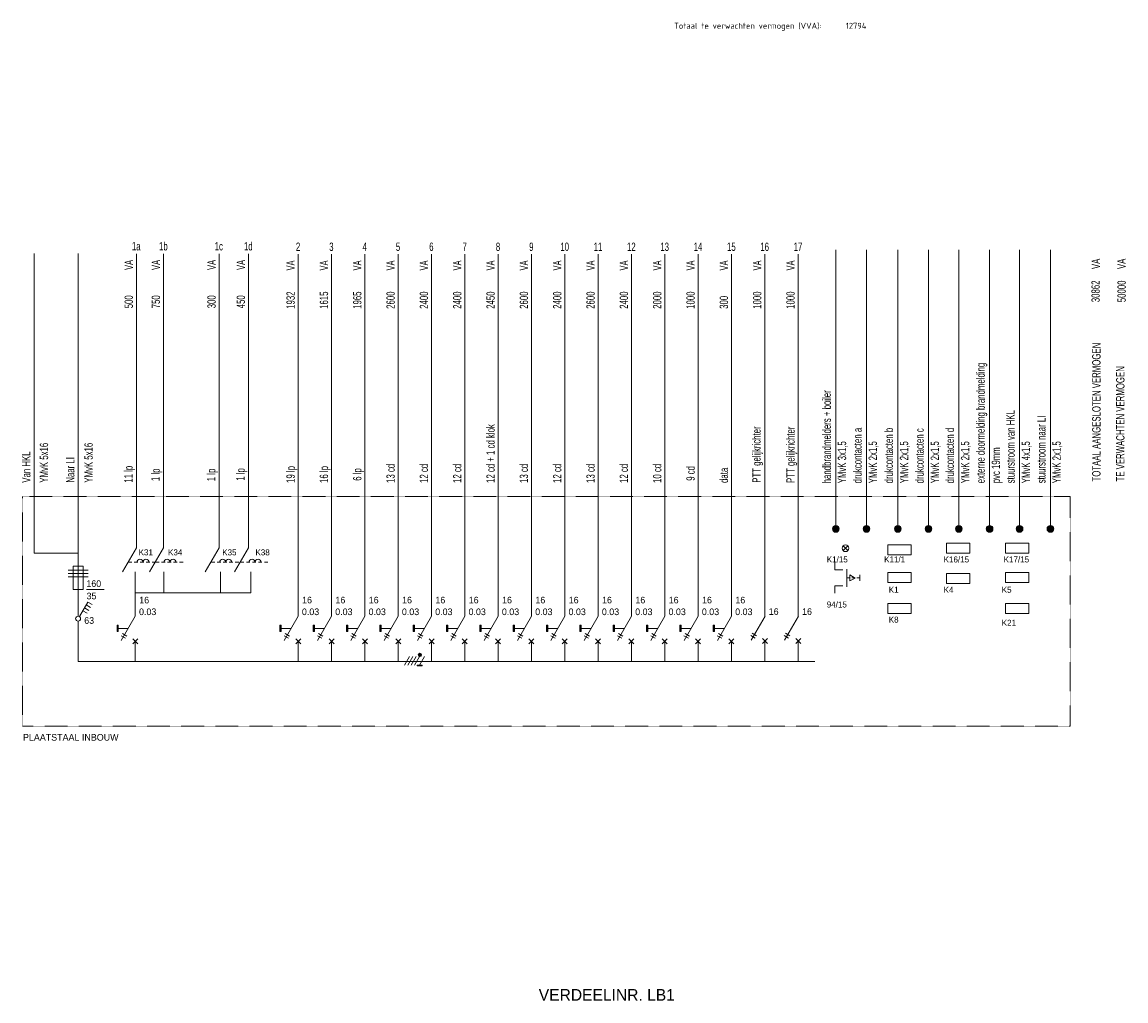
# Model space of a CAD drawing. Header units: millimetres. Extents: x -139194 to 127490, y -31463 to 78742.
# Tile 10 of 19: x -6546 to 26575, y -31463 to -2103. Entities that reach past the tile are written whole.
import ezdxf
from ezdxf.enums import TextEntityAlignment as Align

# ---------------------------------------------------------------- set-up
doc = ezdxf.new("R2010")
doc.units = ezdxf.units.MM
doc.linetypes.add('DGN3', pattern=[1.4268, 0.9512, -0.4756])
doc.layers.get('0').update_dxf_attribs({"linetype": 'CONTINUOUS'})
doc.layers.add('52', color=7, linetype='CONTINUOUS')
doc.layers.add('EL$1----_LBI', color=3, linetype='CONTINUOUS')
doc.styles.add('BURO-018', font='Isocp.shx', dxfattribs={"height": 1.8})
doc.styles.add('dgn001', font='dgn001.shx')
doc.styles.add('dgn003', font='dgn003.shx')

# ---------------------------------------------------------------- blocks, each defined once
blk = doc.blocks.new('EAD04')
at = {"layer": '52', "color": 2, "linetype": 'Continuous', "lineweight": 0, "true_color": 0xffff15}
for p, q in [((-0.35, 0.3), (0.35, 0.3)), ((-0.35, 0), (-0.35, 0.3)), ((0.35, 0), (-0.35, 0)), ((0.35, 0.3), (0.35, 0))]:
    blk.add_line(p, q, dxfattribs=at)
blk = doc.blocks.new('EAD05')
at = {"layer": '52', "color": 2, "linetype": 'Continuous', "lineweight": 0, "true_color": 0xffff15}
for p, q in [((-0.35, 0.3), (0.35, 0.3)), ((-0.35, 0), (-0.35, 0.3)), ((0.35, 0), (-0.35, 0)), ((0.35, 0.3), (0.35, 0))]:
    blk.add_line(p, q, dxfattribs=at)
blk = doc.blocks.new('EAD06')
at = {"layer": '52', "color": 2, "linetype": 'Continuous', "lineweight": 0, "true_color": 0xffff15}
for p, q in [((-0.35, 0.3), (0.35, 0.3)), ((-0.35, 0), (-0.35, 0.3)), ((0.35, 0), (-0.35, 0)), ((0.35, 0.3), (0.35, 0))]:
    blk.add_line(p, q, dxfattribs=at)
blk = doc.blocks.new('EAD07')
at = {"layer": '52', "color": 2, "linetype": 'Continuous', "lineweight": 0, "true_color": 0xffff15}
for p, q in [((-0.35, 0.3), (0.35, 0.3)), ((-0.35, 0), (-0.35, 0.3)), ((0.35, 0), (-0.35, 0)), ((0.35, 0.3), (0.35, 0))]:
    blk.add_line(p, q, dxfattribs=at)
blk = doc.blocks.new('EAD08')
at = {"layer": '52', "color": 2, "linetype": 'Continuous', "lineweight": 0, "true_color": 0xffff15}
for p, q in [((-0.35, 0.3), (0.35, 0.3)), ((-0.35, 0), (-0.35, 0.3)), ((0.35, 0), (-0.35, 0)), ((0.35, 0.3), (0.35, 0))]:
    blk.add_line(p, q, dxfattribs=at)
blk = doc.blocks.new('EAD09')
at = {"layer": '52', "color": 2, "linetype": 'Continuous', "lineweight": 0, "true_color": 0xffff15}
for p, q in [((-0.35, 0.3), (0.35, 0.3)), ((-0.35, 0), (-0.35, 0.3)), ((0.35, 0), (-0.35, 0)), ((0.35, 0.3), (0.35, 0))]:
    blk.add_line(p, q, dxfattribs=at)
blk = doc.blocks.new('EAD010')
at = {"layer": '52', "color": 2, "linetype": 'Continuous', "lineweight": 0, "true_color": 0xffff15}
for p, q in [((-0.35, 0.3), (0.35, 0.3)), ((-0.35, 0), (-0.35, 0.3)), ((0.35, 0), (-0.35, 0)), ((0.35, 0.3), (0.35, 0))]:
    blk.add_line(p, q, dxfattribs=at)
blk = doc.blocks.new('EAD011')
at = {"layer": '52', "color": 2, "linetype": 'Continuous', "lineweight": 0, "true_color": 0xffff15}
for p, q in [((-0.35, 0.3), (0.35, 0.3)), ((-0.35, 0), (-0.35, 0.3)), ((0.35, 0), (-0.35, 0)), ((0.35, 0.3), (0.35, 0))]:
    blk.add_line(p, q, dxfattribs=at)
blk = doc.blocks.new('EH0')
at = {"layer": '52', "color": 2, "linetype": 'Continuous', "lineweight": 0, "true_color": 0xffff15}
for p, q in [((-0.071, 0.071), (0, 0)), ((0, 0), (-0.071, 0.071)), ((-0.071, -0.071), (0, 0)), ((0, 0), (0.071, 0.071)), ((0.071, 0.071), (0, 0)), ((0, 0), (0.071, -0.071))]:
    blk.add_line(p, q, dxfattribs=at)
blk.add_circle((0, 0), 0.1, dxfattribs=at)
blk = doc.blocks.new('EO02')
at = {"layer": '52', "color": 2, "linetype": 'Continuous', "lineweight": 0, "true_color": 0xffff15}
for p, q in [((-0.15, 0.7), (-0.15, 0)), ((0.15, 0.7), (-0.15, 0.7)), ((0.15, 0), (0.15, 0.7)), ((-0.15, 0), (0.15, 0))]:
    blk.add_line(p, q, dxfattribs=at)
at = {"layer": '52', "color": 7, "linetype": 'Continuous', "lineweight": 0}
for p, q in [((0.3, 0.574), (-0.3, 0.574)), ((0.3, 0.474), (-0.3, 0.474)), ((0.3, 0.374), (-0.3, 0.374)), ((0.25, 0), (0.775, 0))]:
    blk.add_line(p, q, dxfattribs=at)
at = {"layer": '52', "color": 254, "linetype": 'Continuous', "lineweight": 0, "style": 'dgn001'}
for s, p in [('160', (0.244, 0.074)), ('35 ', (0.249, -0.297))]:
    blk.add_text(s, height=0.199, dxfattribs=at).set_placement(p)
blk = doc.blocks.new('EAE012')
at = {"layer": '52', "true_color": 0xffff21}
h = blk.add_hatch(color=2, dxfattribs=at)
edge = h.paths.add_edge_path()
edge.add_arc((0, 0), 0.1, 0, 360)
at = {"layer": '52', "color": 2, "linetype": 'Continuous', "lineweight": 0, "true_color": 0xffff21}
blk.add_circle((0, 0), 0.1, dxfattribs=at)
blk = doc.blocks.new('EAE013')
at = {"layer": '52', "true_color": 0xffff21}
h = blk.add_hatch(color=2, dxfattribs=at)
edge = h.paths.add_edge_path()
edge.add_arc((0, 0), 0.1, 0, 360)
at = {"layer": '52', "color": 2, "linetype": 'Continuous', "lineweight": 0, "true_color": 0xffff21}
blk.add_circle((0, 0), 0.1, dxfattribs=at)
blk = doc.blocks.new('EAE014')
at = {"layer": '52', "true_color": 0xffff21}
h = blk.add_hatch(color=2, dxfattribs=at)
edge = h.paths.add_edge_path()
edge.add_arc((0, 0), 0.1, 0, 360)
at = {"layer": '52', "color": 2, "linetype": 'Continuous', "lineweight": 0, "true_color": 0xffff21}
blk.add_circle((0, 0), 0.1, dxfattribs=at)
blk = doc.blocks.new('EAE015')
at = {"layer": '52', "true_color": 0xffff21}
h = blk.add_hatch(color=2, dxfattribs=at)
edge = h.paths.add_edge_path()
edge.add_arc((0, 0), 0.1, 0, 360)
at = {"layer": '52', "color": 2, "linetype": 'Continuous', "lineweight": 0, "true_color": 0xffff21}
blk.add_circle((0, 0), 0.1, dxfattribs=at)
blk = doc.blocks.new('EAE016')
at = {"layer": '52', "true_color": 0xffff21}
h = blk.add_hatch(color=2, dxfattribs=at)
edge = h.paths.add_edge_path()
edge.add_arc((0, 0), 0.1, 0, 360)
at = {"layer": '52', "color": 2, "linetype": 'Continuous', "lineweight": 0, "true_color": 0xffff21}
blk.add_circle((0, 0), 0.1, dxfattribs=at)
blk = doc.blocks.new('EAE017')
at = {"layer": '52', "true_color": 0xffff21}
h = blk.add_hatch(color=2, dxfattribs=at)
edge = h.paths.add_edge_path()
edge.add_arc((0, 0), 0.1, 0, 360)
at = {"layer": '52', "color": 2, "linetype": 'Continuous', "lineweight": 0, "true_color": 0xffff21}
blk.add_circle((0, 0), 0.1, dxfattribs=at)
blk = doc.blocks.new('EAE018')
at = {"layer": '52', "true_color": 0xffff21}
h = blk.add_hatch(color=2, dxfattribs=at)
edge = h.paths.add_edge_path()
edge.add_arc((0, 0), 0.1, 0, 360)
at = {"layer": '52', "color": 2, "linetype": 'Continuous', "lineweight": 0, "true_color": 0xffff21}
blk.add_circle((0, 0), 0.1, dxfattribs=at)
blk = doc.blocks.new('EAE019')
at = {"layer": '52', "true_color": 0xffff21}
h = blk.add_hatch(color=2, dxfattribs=at)
edge = h.paths.add_edge_path()
edge.add_arc((0, 0), 0.1, 0, 360)
at = {"layer": '52', "color": 2, "linetype": 'Continuous', "lineweight": 0, "true_color": 0xffff21}
blk.add_circle((0, 0), 0.1, dxfattribs=at)
blk = doc.blocks.new('EAC5')
at = {"layer": '52', "color": 254, "linetype": 'Continuous', "lineweight": 0}
for p, q in [((0.108, 0), (0, 0)), ((0.288, 0), (0.18, 0)), ((0.468, 0), (0.36, 0)), ((0.648, 0), (0.54, 0)), ((0.828, 0), (0.72, 0))]:
    blk.add_line(p, q, dxfattribs=at)
for centre in [(0.35, 0), (0.53, 0)]:
    blk.add_arc(centre, 0.09, 0, 180, dxfattribs=at)
blk = doc.blocks.new('EAB14')
at = {"layer": '52', "color": 254, "linetype": 'Continuous', "lineweight": 0}
for p, q in [((0, 0), (0.09, 0)), ((0.09, 0.09), (0.25, -0.002)), ((0.09, -0.09), (0.09, 0.09)), ((0.15, 0), (0.24, 0)), ((0.3, 0), (0.39, 0)), ((0.25, -0.002), (0.09, -0.09))]:
    blk.add_line(p, q, dxfattribs=at)
at = {"layer": '52', "color": 2, "linetype": 'Continuous', "lineweight": 0}
blk.add_line((0.39, -0.09), (0.39, 0.09), dxfattribs=at)
blk = doc.blocks.new('EO4')
at = {"layer": '52'}
blk.add_hatch(color=2, dxfattribs=at).paths.add_polyline_path([(-0.544, 0.292), (-0.507, 0.292), (-0.507, 0.48), (-0.544, 0.48)])
at = {"layer": '52', "color": 2, "linetype": 'Continuous', "lineweight": 0, "true_color": 0xffff15}
blk.add_line((-0.417, 0.023), (0.003, 0.749), dxfattribs=at)
at = {"layer": '52', "color": 7, "linetype": 'Continuous', "lineweight": 0}
for p, q in [((-0.207, 0.386), (-0.507, 0.386)), ((-0.29, 0.09), (-0.421, 0.166)), ((-0.383, 0.231), (-0.253, 0.156)), ((0.078, -0.078), (-0.072, 0.072)), ((0.078, 0.072), (-0.072, -0.078))]:
    blk.add_line(p, q, dxfattribs=at)
at = {"layer": '52', "color": 2, "linetype": 'Continuous', "lineweight": 0, "flags": 128}
blk.add_lwpolyline([(-0.544, 0.292), (-0.507, 0.292), (-0.507, 0.48), (-0.544, 0.48), (-0.544, 0.292)], dxfattribs=at)
at = {"layer": '52', "color": 254, "linetype": 'Continuous', "lineweight": 0, "style": 'dgn001'}
for s, p in [('16', (0.121, 1.135)), ('0.03', (0.115, 0.784))]:
    blk.add_text(s, height=0.199, dxfattribs=at).set_placement(p)
blk = doc.blocks.new('EO41')
at = {"layer": '52'}
blk.add_hatch(color=2, dxfattribs=at).paths.add_polyline_path([(-0.544, 0.292), (-0.507, 0.292), (-0.507, 0.48), (-0.544, 0.48)])
at = {"layer": '52', "color": 2, "linetype": 'Continuous', "lineweight": 0, "true_color": 0xffff15}
blk.add_line((-0.417, 0.023), (0.003, 0.749), dxfattribs=at)
at = {"layer": '52', "color": 7, "linetype": 'Continuous', "lineweight": 0}
for p, q in [((-0.207, 0.386), (-0.507, 0.386)), ((-0.29, 0.09), (-0.421, 0.166)), ((-0.383, 0.231), (-0.253, 0.156)), ((0.078, -0.078), (-0.072, 0.072)), ((0.078, 0.072), (-0.072, -0.078))]:
    blk.add_line(p, q, dxfattribs=at)
at = {"layer": '52', "color": 2, "linetype": 'Continuous', "lineweight": 0, "flags": 128}
blk.add_lwpolyline([(-0.544, 0.292), (-0.507, 0.292), (-0.507, 0.48), (-0.544, 0.48), (-0.544, 0.292)], dxfattribs=at)
at = {"layer": '52', "color": 254, "linetype": 'Continuous', "lineweight": 0, "style": 'dgn001'}
for s, p in [('16', (0.121, 1.135)), ('0.03', (0.115, 0.784))]:
    blk.add_text(s, height=0.199, dxfattribs=at).set_placement(p)
blk = doc.blocks.new('EO42')
at = {"layer": '52'}
blk.add_hatch(color=2, dxfattribs=at).paths.add_polyline_path([(-0.544, 0.292), (-0.507, 0.292), (-0.507, 0.48), (-0.544, 0.48)])
at = {"layer": '52', "color": 2, "linetype": 'Continuous', "lineweight": 0, "true_color": 0xffff15}
blk.add_line((-0.417, 0.023), (0.003, 0.749), dxfattribs=at)
at = {"layer": '52', "color": 7, "linetype": 'Continuous', "lineweight": 0}
for p, q in [((-0.207, 0.386), (-0.507, 0.386)), ((-0.29, 0.09), (-0.421, 0.166)), ((-0.383, 0.231), (-0.253, 0.156)), ((0.078, -0.078), (-0.072, 0.072)), ((0.078, 0.072), (-0.072, -0.078))]:
    blk.add_line(p, q, dxfattribs=at)
at = {"layer": '52', "color": 2, "linetype": 'Continuous', "lineweight": 0, "flags": 128}
blk.add_lwpolyline([(-0.544, 0.292), (-0.507, 0.292), (-0.507, 0.48), (-0.544, 0.48), (-0.544, 0.292)], dxfattribs=at)
at = {"layer": '52', "color": 254, "linetype": 'Continuous', "lineweight": 0, "style": 'dgn001'}
for s, p in [('16', (0.121, 1.135)), ('0.03', (0.115, 0.784))]:
    blk.add_text(s, height=0.199, dxfattribs=at).set_placement(p)
blk = doc.blocks.new('EO43')
at = {"layer": '52'}
blk.add_hatch(color=2, dxfattribs=at).paths.add_polyline_path([(-0.544, 0.292), (-0.507, 0.292), (-0.507, 0.48), (-0.544, 0.48)])
at = {"layer": '52', "color": 2, "linetype": 'Continuous', "lineweight": 0, "true_color": 0xffff15}
blk.add_line((-0.417, 0.023), (0.003, 0.749), dxfattribs=at)
at = {"layer": '52', "color": 7, "linetype": 'Continuous', "lineweight": 0}
for p, q in [((-0.207, 0.386), (-0.507, 0.386)), ((-0.29, 0.09), (-0.421, 0.166)), ((-0.383, 0.231), (-0.253, 0.156)), ((0.078, -0.078), (-0.072, 0.072)), ((0.078, 0.072), (-0.072, -0.078))]:
    blk.add_line(p, q, dxfattribs=at)
at = {"layer": '52', "color": 2, "linetype": 'Continuous', "lineweight": 0, "flags": 128}
blk.add_lwpolyline([(-0.544, 0.292), (-0.507, 0.292), (-0.507, 0.48), (-0.544, 0.48), (-0.544, 0.292)], dxfattribs=at)
at = {"layer": '52', "color": 254, "linetype": 'Continuous', "lineweight": 0, "style": 'dgn001'}
for s, p in [('16', (0.121, 1.135)), ('0.03', (0.115, 0.784))]:
    blk.add_text(s, height=0.199, dxfattribs=at).set_placement(p)
blk = doc.blocks.new('EO44')
at = {"layer": '52'}
blk.add_hatch(color=2, dxfattribs=at).paths.add_polyline_path([(-0.544, 0.292), (-0.507, 0.292), (-0.507, 0.48), (-0.544, 0.48)])
at = {"layer": '52', "color": 2, "linetype": 'Continuous', "lineweight": 0, "true_color": 0xffff15}
blk.add_line((-0.417, 0.023), (0.003, 0.749), dxfattribs=at)
at = {"layer": '52', "color": 7, "linetype": 'Continuous', "lineweight": 0}
for p, q in [((-0.207, 0.386), (-0.507, 0.386)), ((-0.29, 0.09), (-0.421, 0.166)), ((-0.383, 0.231), (-0.253, 0.156)), ((0.078, -0.078), (-0.072, 0.072)), ((0.078, 0.072), (-0.072, -0.078))]:
    blk.add_line(p, q, dxfattribs=at)
at = {"layer": '52', "color": 2, "linetype": 'Continuous', "lineweight": 0, "flags": 128}
blk.add_lwpolyline([(-0.544, 0.292), (-0.507, 0.292), (-0.507, 0.48), (-0.544, 0.48), (-0.544, 0.292)], dxfattribs=at)
at = {"layer": '52', "color": 254, "linetype": 'Continuous', "lineweight": 0, "style": 'dgn001'}
for s, p in [('16', (0.121, 1.135)), ('0.03', (0.115, 0.784))]:
    blk.add_text(s, height=0.199, dxfattribs=at).set_placement(p)
blk = doc.blocks.new('EO45')
at = {"layer": '52'}
blk.add_hatch(color=2, dxfattribs=at).paths.add_polyline_path([(-0.544, 0.292), (-0.507, 0.292), (-0.507, 0.48), (-0.544, 0.48)])
at = {"layer": '52', "color": 2, "linetype": 'Continuous', "lineweight": 0, "true_color": 0xffff15}
blk.add_line((-0.417, 0.023), (0.003, 0.749), dxfattribs=at)
at = {"layer": '52', "color": 7, "linetype": 'Continuous', "lineweight": 0}
for p, q in [((-0.207, 0.386), (-0.507, 0.386)), ((-0.29, 0.09), (-0.421, 0.166)), ((-0.383, 0.231), (-0.253, 0.156)), ((0.078, -0.078), (-0.072, 0.072)), ((0.078, 0.072), (-0.072, -0.078))]:
    blk.add_line(p, q, dxfattribs=at)
at = {"layer": '52', "color": 2, "linetype": 'Continuous', "lineweight": 0, "flags": 128}
blk.add_lwpolyline([(-0.544, 0.292), (-0.507, 0.292), (-0.507, 0.48), (-0.544, 0.48), (-0.544, 0.292)], dxfattribs=at)
at = {"layer": '52', "color": 254, "linetype": 'Continuous', "lineweight": 0, "style": 'dgn001'}
for s, p in [('16', (0.121, 1.135)), ('0.03', (0.115, 0.784))]:
    blk.add_text(s, height=0.199, dxfattribs=at).set_placement(p)
blk = doc.blocks.new('EO46')
at = {"layer": '52'}
blk.add_hatch(color=2, dxfattribs=at).paths.add_polyline_path([(-0.544, 0.292), (-0.507, 0.292), (-0.507, 0.48), (-0.544, 0.48)])
at = {"layer": '52', "color": 2, "linetype": 'Continuous', "lineweight": 0, "true_color": 0xffff15}
blk.add_line((-0.417, 0.023), (0.003, 0.749), dxfattribs=at)
at = {"layer": '52', "color": 7, "linetype": 'Continuous', "lineweight": 0}
for p, q in [((-0.207, 0.386), (-0.507, 0.386)), ((-0.29, 0.09), (-0.421, 0.166)), ((-0.383, 0.231), (-0.253, 0.156)), ((0.078, -0.078), (-0.072, 0.072)), ((0.078, 0.072), (-0.072, -0.078))]:
    blk.add_line(p, q, dxfattribs=at)
at = {"layer": '52', "color": 2, "linetype": 'Continuous', "lineweight": 0, "flags": 128}
blk.add_lwpolyline([(-0.544, 0.292), (-0.507, 0.292), (-0.507, 0.48), (-0.544, 0.48), (-0.544, 0.292)], dxfattribs=at)
at = {"layer": '52', "color": 254, "linetype": 'Continuous', "lineweight": 0, "style": 'dgn001'}
for s, p in [('16', (0.121, 1.135)), ('0.03', (0.115, 0.784))]:
    blk.add_text(s, height=0.199, dxfattribs=at).set_placement(p)
blk = doc.blocks.new('EO47')
at = {"layer": '52'}
blk.add_hatch(color=2, dxfattribs=at).paths.add_polyline_path([(-0.544, 0.292), (-0.507, 0.292), (-0.507, 0.48), (-0.544, 0.48)])
at = {"layer": '52', "color": 2, "linetype": 'Continuous', "lineweight": 0, "true_color": 0xffff15}
blk.add_line((-0.417, 0.023), (0.003, 0.749), dxfattribs=at)
at = {"layer": '52', "color": 7, "linetype": 'Continuous', "lineweight": 0}
for p, q in [((-0.207, 0.386), (-0.507, 0.386)), ((-0.29, 0.09), (-0.421, 0.166)), ((-0.383, 0.231), (-0.253, 0.156)), ((0.078, -0.078), (-0.072, 0.072)), ((0.078, 0.072), (-0.072, -0.078))]:
    blk.add_line(p, q, dxfattribs=at)
at = {"layer": '52', "color": 2, "linetype": 'Continuous', "lineweight": 0, "flags": 128}
blk.add_lwpolyline([(-0.544, 0.292), (-0.507, 0.292), (-0.507, 0.48), (-0.544, 0.48), (-0.544, 0.292)], dxfattribs=at)
at = {"layer": '52', "color": 254, "linetype": 'Continuous', "lineweight": 0, "style": 'dgn001'}
for s, p in [('16', (0.121, 1.135)), ('0.03', (0.115, 0.784))]:
    blk.add_text(s, height=0.199, dxfattribs=at).set_placement(p)
blk = doc.blocks.new('EO48')
at = {"layer": '52'}
blk.add_hatch(color=2, dxfattribs=at).paths.add_polyline_path([(-0.544, 0.292), (-0.507, 0.292), (-0.507, 0.48), (-0.544, 0.48)])
at = {"layer": '52', "color": 2, "linetype": 'Continuous', "lineweight": 0, "true_color": 0xffff15}
blk.add_line((-0.417, 0.023), (0.003, 0.749), dxfattribs=at)
at = {"layer": '52', "color": 7, "linetype": 'Continuous', "lineweight": 0}
for p, q in [((-0.207, 0.386), (-0.507, 0.386)), ((-0.29, 0.09), (-0.421, 0.166)), ((-0.383, 0.231), (-0.253, 0.156)), ((0.078, -0.078), (-0.072, 0.072)), ((0.078, 0.072), (-0.072, -0.078))]:
    blk.add_line(p, q, dxfattribs=at)
at = {"layer": '52', "color": 2, "linetype": 'Continuous', "lineweight": 0, "flags": 128}
blk.add_lwpolyline([(-0.544, 0.292), (-0.507, 0.292), (-0.507, 0.48), (-0.544, 0.48), (-0.544, 0.292)], dxfattribs=at)
at = {"layer": '52', "color": 254, "linetype": 'Continuous', "lineweight": 0, "style": 'dgn001'}
for s, p in [('16', (0.121, 1.135)), ('0.03', (0.115, 0.784))]:
    blk.add_text(s, height=0.199, dxfattribs=at).set_placement(p)
blk = doc.blocks.new('EO49')
at = {"layer": '52'}
blk.add_hatch(color=2, dxfattribs=at).paths.add_polyline_path([(-0.544, 0.292), (-0.507, 0.292), (-0.507, 0.48), (-0.544, 0.48)])
at = {"layer": '52', "color": 2, "linetype": 'Continuous', "lineweight": 0, "true_color": 0xffff15}
blk.add_line((-0.417, 0.023), (0.003, 0.749), dxfattribs=at)
at = {"layer": '52', "color": 7, "linetype": 'Continuous', "lineweight": 0}
for p, q in [((-0.207, 0.386), (-0.507, 0.386)), ((-0.29, 0.09), (-0.421, 0.166)), ((-0.383, 0.231), (-0.253, 0.156)), ((0.078, -0.078), (-0.072, 0.072)), ((0.078, 0.072), (-0.072, -0.078))]:
    blk.add_line(p, q, dxfattribs=at)
at = {"layer": '52', "color": 2, "linetype": 'Continuous', "lineweight": 0, "flags": 128}
blk.add_lwpolyline([(-0.544, 0.292), (-0.507, 0.292), (-0.507, 0.48), (-0.544, 0.48), (-0.544, 0.292)], dxfattribs=at)
at = {"layer": '52', "color": 254, "linetype": 'Continuous', "lineweight": 0, "style": 'dgn001'}
for s, p in [('16', (0.121, 1.135)), ('0.03', (0.115, 0.784))]:
    blk.add_text(s, height=0.199, dxfattribs=at).set_placement(p)
blk = doc.blocks.new('EO410')
at = {"layer": '52'}
blk.add_hatch(color=2, dxfattribs=at).paths.add_polyline_path([(-0.544, 0.292), (-0.507, 0.292), (-0.507, 0.48), (-0.544, 0.48)])
at = {"layer": '52', "color": 2, "linetype": 'Continuous', "lineweight": 0, "true_color": 0xffff15}
blk.add_line((-0.417, 0.023), (0.003, 0.749), dxfattribs=at)
at = {"layer": '52', "color": 7, "linetype": 'Continuous', "lineweight": 0}
for p, q in [((-0.207, 0.386), (-0.507, 0.386)), ((-0.29, 0.09), (-0.421, 0.166)), ((-0.383, 0.231), (-0.253, 0.156)), ((0.078, -0.078), (-0.072, 0.072)), ((0.078, 0.072), (-0.072, -0.078))]:
    blk.add_line(p, q, dxfattribs=at)
at = {"layer": '52', "color": 2, "linetype": 'Continuous', "lineweight": 0, "flags": 128}
blk.add_lwpolyline([(-0.544, 0.292), (-0.507, 0.292), (-0.507, 0.48), (-0.544, 0.48), (-0.544, 0.292)], dxfattribs=at)
at = {"layer": '52', "color": 254, "linetype": 'Continuous', "lineweight": 0, "style": 'dgn001'}
for s, p in [('16', (0.121, 1.135)), ('0.03', (0.115, 0.784))]:
    blk.add_text(s, height=0.199, dxfattribs=at).set_placement(p)
blk = doc.blocks.new('EO411')
at = {"layer": '52'}
blk.add_hatch(color=2, dxfattribs=at).paths.add_polyline_path([(-0.544, 0.292), (-0.507, 0.292), (-0.507, 0.48), (-0.544, 0.48)])
at = {"layer": '52', "color": 2, "linetype": 'Continuous', "lineweight": 0, "true_color": 0xffff15}
blk.add_line((-0.417, 0.023), (0.003, 0.749), dxfattribs=at)
at = {"layer": '52', "color": 7, "linetype": 'Continuous', "lineweight": 0}
for p, q in [((-0.207, 0.386), (-0.507, 0.386)), ((-0.29, 0.09), (-0.421, 0.166)), ((-0.383, 0.231), (-0.253, 0.156)), ((0.078, -0.078), (-0.072, 0.072)), ((0.078, 0.072), (-0.072, -0.078))]:
    blk.add_line(p, q, dxfattribs=at)
at = {"layer": '52', "color": 2, "linetype": 'Continuous', "lineweight": 0, "flags": 128}
blk.add_lwpolyline([(-0.544, 0.292), (-0.507, 0.292), (-0.507, 0.48), (-0.544, 0.48), (-0.544, 0.292)], dxfattribs=at)
at = {"layer": '52', "color": 254, "linetype": 'Continuous', "lineweight": 0, "style": 'dgn001'}
for s, p in [('16', (0.121, 1.135)), ('0.03', (0.115, 0.784))]:
    blk.add_text(s, height=0.199, dxfattribs=at).set_placement(p)
blk = doc.blocks.new('EO412')
at = {"layer": '52'}
blk.add_hatch(color=2, dxfattribs=at).paths.add_polyline_path([(-0.544, 0.292), (-0.507, 0.292), (-0.507, 0.48), (-0.544, 0.48)])
at = {"layer": '52', "color": 2, "linetype": 'Continuous', "lineweight": 0, "true_color": 0xffff15}
blk.add_line((-0.417, 0.023), (0.003, 0.749), dxfattribs=at)
at = {"layer": '52', "color": 7, "linetype": 'Continuous', "lineweight": 0}
for p, q in [((-0.207, 0.386), (-0.507, 0.386)), ((-0.29, 0.09), (-0.421, 0.166)), ((-0.383, 0.231), (-0.253, 0.156)), ((0.078, -0.078), (-0.072, 0.072)), ((0.078, 0.072), (-0.072, -0.078))]:
    blk.add_line(p, q, dxfattribs=at)
at = {"layer": '52', "color": 2, "linetype": 'Continuous', "lineweight": 0, "flags": 128}
blk.add_lwpolyline([(-0.544, 0.292), (-0.507, 0.292), (-0.507, 0.48), (-0.544, 0.48), (-0.544, 0.292)], dxfattribs=at)
at = {"layer": '52', "color": 254, "linetype": 'Continuous', "lineweight": 0, "style": 'dgn001'}
for s, p in [('16', (0.121, 1.135)), ('0.03', (0.115, 0.784))]:
    blk.add_text(s, height=0.199, dxfattribs=at).set_placement(p)
blk = doc.blocks.new('EO413')
at = {"layer": '52'}
blk.add_hatch(color=2, dxfattribs=at).paths.add_polyline_path([(-0.544, 0.292), (-0.507, 0.292), (-0.507, 0.48), (-0.544, 0.48)])
at = {"layer": '52', "color": 2, "linetype": 'Continuous', "lineweight": 0, "true_color": 0xffff15}
blk.add_line((-0.417, 0.023), (0.003, 0.749), dxfattribs=at)
at = {"layer": '52', "color": 7, "linetype": 'Continuous', "lineweight": 0}
for p, q in [((-0.207, 0.386), (-0.507, 0.386)), ((-0.29, 0.09), (-0.421, 0.166)), ((-0.383, 0.231), (-0.253, 0.156)), ((0.078, -0.078), (-0.072, 0.072)), ((0.078, 0.072), (-0.072, -0.078))]:
    blk.add_line(p, q, dxfattribs=at)
at = {"layer": '52', "color": 2, "linetype": 'Continuous', "lineweight": 0, "flags": 128}
blk.add_lwpolyline([(-0.544, 0.292), (-0.507, 0.292), (-0.507, 0.48), (-0.544, 0.48), (-0.544, 0.292)], dxfattribs=at)
at = {"layer": '52', "color": 254, "linetype": 'Continuous', "lineweight": 0, "style": 'dgn001'}
for s, p in [('16', (0.121, 1.135)), ('0.03', (0.115, 0.784))]:
    blk.add_text(s, height=0.199, dxfattribs=at).set_placement(p)
blk = doc.blocks.new('EO414')
at = {"layer": '52'}
blk.add_hatch(color=2, dxfattribs=at).paths.add_polyline_path([(-0.544, 0.292), (-0.507, 0.292), (-0.507, 0.48), (-0.544, 0.48)])
at = {"layer": '52', "color": 2, "linetype": 'Continuous', "lineweight": 0, "true_color": 0xffff15}
blk.add_line((-0.417, 0.023), (0.003, 0.749), dxfattribs=at)
at = {"layer": '52', "color": 7, "linetype": 'Continuous', "lineweight": 0}
for p, q in [((-0.207, 0.386), (-0.507, 0.386)), ((-0.29, 0.09), (-0.421, 0.166)), ((-0.383, 0.231), (-0.253, 0.156)), ((0.078, -0.078), (-0.072, 0.072)), ((0.078, 0.072), (-0.072, -0.078))]:
    blk.add_line(p, q, dxfattribs=at)
at = {"layer": '52', "color": 2, "linetype": 'Continuous', "lineweight": 0, "flags": 128}
blk.add_lwpolyline([(-0.544, 0.292), (-0.507, 0.292), (-0.507, 0.48), (-0.544, 0.48), (-0.544, 0.292)], dxfattribs=at)
at = {"layer": '52', "color": 254, "linetype": 'Continuous', "lineweight": 0, "style": 'dgn001'}
for s, p in [('16', (0.121, 1.135)), ('0.03', (0.115, 0.784))]:
    blk.add_text(s, height=0.199, dxfattribs=at).set_placement(p)
blk = doc.blocks.new('EAC51')
at = {"layer": '52', "color": 254, "linetype": 'Continuous', "lineweight": 0}
for p, q in [((0.108, 0), (0, 0)), ((0.288, 0), (0.18, 0)), ((0.468, 0), (0.36, 0)), ((0.648, 0), (0.54, 0)), ((0.828, 0), (0.72, 0))]:
    blk.add_line(p, q, dxfattribs=at)
for centre in [(0.35, 0), (0.53, 0)]:
    blk.add_arc(centre, 0.09, 0, 180, dxfattribs=at)
blk = doc.blocks.new('EAC52')
at = {"layer": '52', "color": 254, "linetype": 'Continuous', "lineweight": 0}
for p, q in [((0.108, 0), (0, 0)), ((0.288, 0), (0.18, 0)), ((0.468, 0), (0.36, 0)), ((0.648, 0), (0.54, 0)), ((0.828, 0), (0.72, 0))]:
    blk.add_line(p, q, dxfattribs=at)
for centre in [(0.35, 0), (0.53, 0)]:
    blk.add_arc(centre, 0.09, 0, 180, dxfattribs=at)
blk = doc.blocks.new('EAC53')
at = {"layer": '52', "color": 254, "linetype": 'Continuous', "lineweight": 0}
for p, q in [((0.108, 0), (0, 0)), ((0.288, 0), (0.18, 0)), ((0.468, 0), (0.36, 0)), ((0.648, 0), (0.54, 0)), ((0.828, 0), (0.72, 0))]:
    blk.add_line(p, q, dxfattribs=at)
for centre in [(0.35, 0), (0.53, 0)]:
    blk.add_arc(centre, 0.09, 0, 180, dxfattribs=at)
blk = doc.blocks.new('EP84')
at = {"layer": '52', "color": 2, "linetype": 'Continuous', "lineweight": 0, "true_color": 0xffff21}
for p, q in [((0.037, 0.064), (0.288, 0.498)), ((0.238, 0.411), (0.368, 0.336)), ((0.288, 0.498), (0.418, 0.423)), ((0.138, 0.237), (0.268, 0.162)), ((0.188, 0.324), (0.318, 0.249))]:
    blk.add_line(p, q, dxfattribs=at)
blk.add_circle((0, 0), 0.075, dxfattribs=at)
at = {"layer": '52', "color": 253, "linetype": 'Continuous', "lineweight": 0, "true_color": 0xa6a6a6, "style": 'dgn001'}
blk.add_text('63 ', height=0.199, dxfattribs=at).set_placement((0.183, -0.155))
blk = doc.blocks.new('EM912')
at = {"layer": '52', "true_color": 0xffff15}
h = blk.add_hatch(color=2, dxfattribs=at)
edge = h.paths.add_edge_path()
edge.add_arc((-0.068, 0.178), 0.05, 0, 360)
blk.add_hatch(color=2, dxfattribs=at).paths.add_polyline_path([(-0.155, -0.15), (-0.005, -0.15), (-0.005, -0.13), (-0.155, -0.13)])
at = {"layer": '52', "color": 2, "linetype": 'Continuous', "lineweight": 0, "true_color": 0xffff15}
for p, q in [((-0.381, 0.13), (-0.53, -0.13)), ((-0.281, 0.13), (-0.43, -0.13)), ((-0.181, 0.13), (-0.33, -0.13)), ((-0.081, 0.13), (-0.23, -0.13)), ((0.069, 0.13), (-0.08, -0.13))]:
    blk.add_line(p, q, dxfattribs=at)
at = {"layer": '52', "color": 2, "linetype": 'Continuous', "lineweight": 0, "true_color": 0xffff15, "flags": 128}
blk.add_lwpolyline([(-0.155, -0.15), (-0.005, -0.15), (-0.005, -0.13), (-0.155, -0.13), (-0.155, -0.15)], dxfattribs=at)
at = {"layer": '52', "color": 2, "linetype": 'Continuous', "lineweight": 0, "true_color": 0xffff15}
blk.add_circle((-0.068, 0.178), 0.05, dxfattribs=at)
blk = doc.blocks.new('ER82')
at = {"layer": '52', "color": 7, "linetype": 'Continuous', "lineweight": 0, "style": 'dgn001', "width": 0.699995}
for s, p in [('VA', (-0.372998, 6.371)), ('VA', (0.394002, 6.371)), ('30862 ', (-0.382998, 5.377)), ('50000 ', (0.398002, 5.377)), ('TOTAAL AANGESLOTEN VERMOGEN', (-0.358998, 0)), ('TE VERWACHTEN VERMOGEN', (0.359002, 0))]:
    blk.add_text(s, height=0.249996, rotation=90, dxfattribs=at).set_placement(p, align=Align.MIDDLE_LEFT)
blk = doc.blocks.new('EO731')
at = {"layer": '52', "color": 2, "linetype": 'Continuous', "lineweight": 0, "true_color": 0xffff15}
blk.add_line((-0.413, 0.033), (0.007, 0.759), dxfattribs=at)
at = {"layer": '52', "color": 7, "linetype": 'Continuous', "lineweight": 0}
for p, q in [((-0.286, 0.1), (-0.417, 0.176)), ((-0.379, 0.241), (-0.249, 0.166)), ((0.082, -0.068), (-0.068, 0.082)), ((0.082, 0.082), (-0.068, -0.068))]:
    blk.add_line(p, q, dxfattribs=at)
at = {"layer": '52', "color": 254, "linetype": 'Continuous', "lineweight": 0, "style": 'dgn001'}
blk.add_text('16 ', height=0.199, dxfattribs=at).set_placement((0.119, 0.794))
blk = doc.blocks.new('EO732')
at = {"layer": '52', "color": 2, "linetype": 'Continuous', "lineweight": 0, "true_color": 0xffff15}
blk.add_line((-0.413, 0.033), (0.007, 0.759), dxfattribs=at)
at = {"layer": '52', "color": 7, "linetype": 'Continuous', "lineweight": 0}
for p, q in [((-0.286, 0.1), (-0.417, 0.176)), ((-0.379, 0.241), (-0.249, 0.166)), ((0.082, -0.068), (-0.068, 0.082)), ((0.082, 0.082), (-0.068, -0.068))]:
    blk.add_line(p, q, dxfattribs=at)
at = {"layer": '52', "color": 254, "linetype": 'Continuous', "lineweight": 0, "style": 'dgn001'}
blk.add_text('16 ', height=0.199, dxfattribs=at).set_placement((0.119, 0.794))

msp = doc.modelspace()

# ---------------------------------------------------------------- linework, layer by layer
at = {"layer": '52', "color": 2, "linetype": 'Continuous', "lineweight": 0}
for p, q in [((17869, -17306), (17869, -8930)), ((18792, -17306), (18792, -8930)), ((19731, -17306), (19731, -8930)), ((20654, -17306), (20654, -8930)), ((21563, -17306), (21563, -8930)), ((22486, -17306), (22486, -8930)), ((23385, -17306), (23385, -8930)), ((24308, -17306), (24308, -8930)), ((-4864, -18032), (-4864, -9044)), ((-3117, -9051), (-3117, -17414)), ((-2303, -9051), (-2303, -17414)), ((-633, -9051), (-633, -17414)), ((246, -9051), (246, -17414)), ((1739, -19926), (1739, -9067)), ((2739, -19926), (2739, -9067)), ((3739, -19926), (3739, -9067)), ((4739, -19926), (4739, -9067)), ((5739, -19926), (5739, -9067)), ((6739, -19926), (6739, -9067)), ((7739, -19926), (7739, -9067)), ((8739, -19926), (8739, -9067)), ((9739, -19926), (9739, -9067)), ((10739, -19926), (10739, -9067)), ((11739, -19926), (11739, -9067)), ((12739, -19926), (12739, -9067)), ((13739, -19926), (13739, -9067)), ((14739, -19926), (14739, -9067)), ((15739, -19926), (15739, -9067)), ((16739, -19926), (16739, -9067)), ((18202, -18508), (18202, -19044)), ((-3148, -19225), (316, -19225)), ((1739, -20678), (1739, -21279)), ((2739, -20678), (2739, -21279)), ((3739, -20678), (3739, -21279)), ((4739, -20678), (4739, -21279)), ((5739, -20678), (5739, -21279)), ((6739, -20678), (6739, -21279)), ((7739, -20678), (7739, -21279)), ((8739, -20678), (8739, -21279)), ((9739, -20678), (9739, -21279)), ((10739, -20678), (10739, -21279)), ((11739, -20678), (11739, -21279)), ((12739, -20678), (12739, -21279)), ((13739, -20678), (13739, -21279)), ((14739, -20678), (14739, -21279)), ((15739, -20678), (15739, -21279)), ((16739, -20678), (16739, -21279))]:
    msp.add_line(p, q, dxfattribs=at)
at = {"layer": '52', "color": 2, "linetype": 'Continuous', "lineweight": 0, "true_color": 0xffff15}
for p, q in [((-3117, -17403), (-3117, -17870)), ((-2303, -17412), (-2303, -17870)), ((-633, -17398), (-633, -17870)), ((246, -17414), (246, -17870)), ((-3537, -18596), (-3117, -17870)), ((-2723, -18596), (-2303, -17870)), ((-1053, -18596), (-633, -17870)), ((-174, -18596), (246, -17870)), ((-3148, -19926), (-3148, -18596)), ((-2291, -19225), (-2291, -18596)), ((-596, -19225), (-596, -18596)), ((-3148, -20678), (-3148, -21291))]:
    msp.add_line(p, q, dxfattribs=at)
at = {"layer": '52', "color": 2, "linetype": 'Continuous', "lineweight": 0, "true_color": 0xffff15, "flags": 128}
for points in [[(-6182, -9044), (-6182, -18032), (-4864, -18032)], [(-4864, -19922), (-4864, -18032)], [(316, -19225), (316, -18596)], [(-4864, -21279), (-4864, -20072)]]:
    msp.add_lwpolyline(points, dxfattribs=at)
at = {"layer": '52', "color": 7, "linetype": 'DGN3', "lineweight": 0, "flags": 128}
msp.add_lwpolyline([(-6532, -16335), (24899, -16335), (24899, -23218), (-6532, -23218), (-6532, -16335)], dxfattribs=at)
at = {"layer": '52', "color": 2, "linetype": 'Continuous', "lineweight": 0, "flags": 128}
for points in [[(17844, -18316), (17844, -18536), (18078, -18536)], [(17844, -19236), (17844, -19016), (18078, -19016)]]:
    msp.add_lwpolyline(points, dxfattribs=at)
at = {"layer": '52', "color": 30, "linetype": 'Continuous', "lineweight": 0, "true_color": 0xff6f00, "flags": 128}
for points in [[(3239, -21279), (-4864, -21279)], [(4239, -21279), (3239, -21279)], [(5239, -21279), (4239, -21279)], [(6239, -21279), (5239, -21279)], [(7239, -21279), (6239, -21279)], [(8239, -21279), (7239, -21279)], [(9239, -21279), (8239, -21279)], [(10239, -21279), (9239, -21279)], [(11239, -21279), (10239, -21279)], [(12239, -21279), (11239, -21279)], [(13239, -21279), (12239, -21279)], [(14239, -21279), (13239, -21279)], [(15239, -21279), (14239, -21279)], [(16239, -21279), (15239, -21279)], [(17239, -21279), (16239, -21279)]]:
    msp.add_lwpolyline(points, dxfattribs=at)

# ---------------------------------------------------------------- block references
at = {"color": 1, "linetype": 'Continuous', "lineweight": 0, "xscale": 1000, "yscale": 1000, "zscale": 1000}
for name, p in [('ER82', (26047, -15882)), ('EAE017', (17869, -17306)), ('EAE016', (18792, -17306)), ('EAE015', (19731, -17306)), ('EAE014', (20654, -17306)), ('EAE013', (21563, -17306)), ('EAE012', (22486, -17306)), ('EAE019', (23385, -17306)), ('EAE018', (24308, -17306)), ('EH0', (18158, -17886)), ('EAD07', (19779, -18079)), ('EAD010', (21538, -18033)), ('EAD09', (23316, -18033)), ('EAC5', (-3359, -18306)), ('EAC51', (-2545, -18306)), ('EAC52', (-875, -18306)), ('EAC53', (4, -18306)), ('EO02', (-4860, -19120)), ('EAB14', (18202, -18776)), ('EAD06', (19779, -18917)), ('EAD011', (21538, -18939)), ('EAD08', (23316, -18916)), ('EP84', (-4864, -19997)), ('EO41', (-3151, -20675)), ('EO43', (1736, -20675)), ('EO42', (2736, -20675)), ('EO4', (3736, -20675)), ('EO44', (4736, -20675)), ('EO45', (5736, -20675)), ('EO46', (6736, -20675)), ('EO47', (7736, -20675)), ('EO48', (8736, -20675)), ('EO49', (9736, -20675)), ('EO410', (10736, -20675)), ('EO411', (11736, -20675)), ('EO412', (12736, -20675)), ('EO413', (13736, -20675)), ('EO414', (14736, -20675)), ('EO732', (15739, -20678)), ('EO731', (16739, -20678)), ('EAD04', (19779, -19845)), ('EAD05', (23316, -19845)), ('EM912', (5460, -21264))]:
    msp.add_blockref(name, p, dxfattribs=at)

# ---------------------------------------------------------------- texts
at = {"layer": '52', "color": 7, "linetype": 'Continuous', "lineweight": 0, "style": 'dgn001', "width": 0.699995}
for s, p in [('1a', (-3251, -8826)), ('1b', (-2437, -8826)), ('1c', (-767, -8826)), ('1d', (112, -8826)), (' 2', (1605, -8842)), (' 3', (2605, -8842)), (' 4', (3605, -8842)), (' 5', (4605, -8842)), (' 6', (5605, -8842)), (' 7', (6605, -8842)), (' 8', (7605, -8842)), (' 9', (8605, -8842)), ('10', (9605, -8842)), ('11', (10605, -8842)), ('12', (11605, -8842)), ('13', (12605, -8842)), ('14', (13605, -8842)), ('15', (14605, -8842)), ('16', (15605, -8842)), ('17', (16605, -8842))]:
    msp.add_text(s, height=250, dxfattribs=at).set_placement(p, align=Align.MIDDLE_LEFT)
at = {"layer": '52', "color": 7, "linetype": 'Continuous', "lineweight": 0, "style": 'dgn001', "width": 0.62401}
for p in [(-3343, -9387), (-2529, -9387), (-859, -9387), (20, -9387), (1513, -9403), (2513, -9403), (3513, -9403), (4513, -9403), (5513, -9403), (6513, -9403), (7513, -9403), (8513, -9403), (9513, -9403), (10513, -9403), (11513, -9403), (12513, -9403), (13513, -9403), (14513, -9403), (15513, -9403), (16513, -9403)]:
    msp.add_text('VA', height=250, rotation=90, dxfattribs=at).set_placement(p, align=Align.MIDDLE_CENTER)
at = {"layer": '52', "color": 7, "linetype": 'Continuous', "lineweight": 0, "style": 'dgn001'}
for s, width, p in [('1932', 0.699995, (1511, -10704)), ('1615', 0.699995, (2511, -10704)), ('1965', 0.699995, (3511, -10704)), ('2600', 0.699995, (4511, -10704)), ('2400', 0.699995, (5511, -10704)), ('2400', 0.699995, (6511, -10704)), ('2450', 0.699995, (7511, -10704)), ('2600', 0.699995, (8511, -10704)), ('2400', 0.699995, (9511, -10704)), ('2600', 0.699995, (10511, -10704)), ('2400', 0.699995, (11511, -10704)), ('2000', 0.699995, (12511, -10704)), ('1000', 0.699995, (13511, -10704)), ('1000', 0.699995, (15511, -10704)), ('1000', 0.699995, (16511, -10704)), ('500', 0.700002, (-3345, -10688)), ('750 ', 0.699995, (-2531, -10688)), ('300 ', 0.699995, (-861, -10688)), ('450 ', 0.699995, (18, -10688)), ('300 ', 0.699995, (14511, -10704)), ('externe doormelding brandmelding', 0.700002, (22215, -15938)), ('handbrandmelders + boiler', 0.700002, (17598, -15938)), ('stuurstroom van HKL', 0.700002, (23114, -15938)), ('stuurstroom naar LI', 0.700002, (24037, -15938)), ('12 cd + 1 cd klok                            ', 0.700002, (7511, -15926)), ('PTT gelijkrichter                            ', 0.700002, (15489, -15921)), ('PTT gelijkrichter                            ', 0.700002, (16511, -15926)), ('drukcontacten a', 0.700002, (18521, -15938)), ('drukcontacten b', 0.700002, (19460, -15938)), ('drukcontacten c', 0.700002, (20383, -15938)), ('drukcontacten d', 0.700002, (21292, -15938)), ('YMvK 5x16', 0.700002, (-5889, -15919)), ('YMvK 5x16', 0.700002, (-4551, -15919)), ('YMvK 3x1,5', 0.700002, (18055, -15937)), ('YMvK 2x1,5 ', 0.700002, (18978, -15937)), ('YMvK 2x1,5 ', 0.700002, (19917, -15937)), ('YMvK 2x1,5 ', 0.700002, (20840, -15937)), ('YMvK 2x1,5 ', 0.700002, (21749, -15937)), ('pvc 19mm', 0.700002, (22672, -15937)), ('YMvK 4x1,5', 0.700002, (23571, -15937)), ('YMvK 2x1,5 ', 0.700002, (24494, -15937)), ('Van HKL', 0.700002, (-6421, -15919)), ('Naar LI', 0.700002, (-5100, -15919)), ('11 lp', 0.700002, (-3355, -15919)), (' 1 lp', 0.700002, (-2541, -15937)), (' 1 lp', 0.700002, (-871, -15940)), (' 1 lp', 0.700002, (8, -15926)), ('19 lp', 0.700002, (1511, -15926)), ('16 lp                                        ', 0.700002, (2511, -15926)), (' 6 lp                                        ', 0.700002, (3511, -15926)), ('13 cd                                        ', 0.700002, (4511, -15926)), ('12 cd                                        ', 0.700002, (5511, -15926)), ('12 cd                                        ', 0.700002, (6511, -15926)), ('13 cd                                        ', 0.700002, (8511, -15926)), ('12 cd                                        ', 0.700002, (9511, -15926)), ('13 cd                                        ', 0.700002, (10511, -15926)), ('12 cd                                        ', 0.700002, (11511, -15926)), ('10 cd                                        ', 0.700002, (12511, -15926)), (' 9 cd                                        ', 0.700002, (13511, -15926)), ('data                                         ', 0.700002, (14511, -15926))]:
    msp.add_text(s, height=250, rotation=90, dxfattribs=dict(at, width=width)).set_placement(p, align=Align.MIDDLE_LEFT)
at = {"layer": '52', "color": 1, "linetype": 'Continuous', "lineweight": 0, "true_color": 0xff0d0d, "style": 'dgn003'}
for s, p in [('K31', (-3048, -18098)), ('K34', (-2165, -18098)), ('K35', (-540, -18098)), ('K38', (457, -18098)), ('K1/15', (17599, -18311)), ('K11/1', (19321, -18311)), ('K16/15', (21106, -18311)), ('K17/15', (22907, -18311)), ('K1', (19459, -19222)), ('K4', (21106, -19222)), ('K5', (22849, -19222)), ('94/15', (17599, -19663)), ('K8', (19459, -20116)), ('K21', (22849, -20212))]:
    msp.add_text(s, height=180, dxfattribs=at).set_placement(p)
at = {"layer": '52', "color": 7, "linetype": 'Continuous', "lineweight": 0, "style": 'dgn003'}
msp.add_text('PLAATSTAAL INBOUW', height=200, dxfattribs=at).set_placement((-6519, -23657))
at = {"layer": '52', "color": 2, "linetype": 'Continuous', "lineweight": 0, "true_color": 0xffff15, "style": 'dgn003'}
msp.add_text('VERDEELINR. LB1', height=350, dxfattribs=at).set_placement((8957, -31457))
at = {"layer": 'EL$1----_LBI', "color": 1, "style": 'BURO-018'}
for s, p in [('Totaal te verwachten vermogen (VVA):', (17438, -2304)), ('12794', (18788, -2304))]:
    msp.add_text(s, height=180, dxfattribs=at).set_placement(p, align=Align.RIGHT)

doc.saveas('drawing.dxf')
